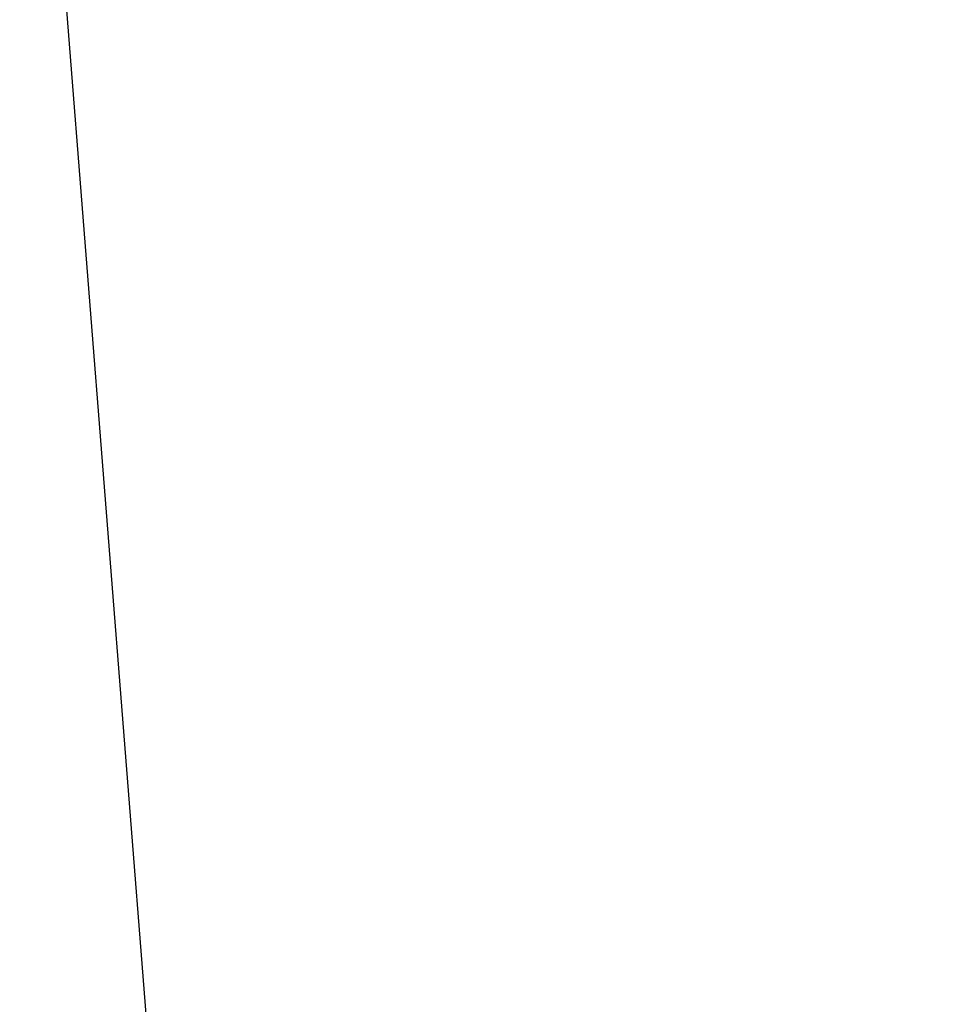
# Model space of a CAD drawing. Extents: x -0.024 to 0.062, y -0.22 to 0.023.
# Tile 120 of 256: x 0.01649 to 0.016849, y -0.016697 to -0.016317. Entities that reach past the tile are written whole.
import ezdxf

# ---------------------------------------------------------------- set-up
doc = ezdxf.new("R2010")
doc.units = 0
doc.layers.add('mesh', color=7, linetype='CONTINUOUS')

msp = doc.modelspace()

# ---------------------------------------------------------------- meshes
at = {"layer": 'mesh'}
mesh = msp.add_polyface(dxfattribs=at)
corners = [(0.01783046, -0.02591374, 0.09206246), (0.01882469, -0.02636118, 0.09184431), (0.01918245, -0.02689917, 0.091582), (0.01888119, -0.02108695, 0.07972029), (0.01812509, -0.02015014, 0.08007427), (0.01918419, -0.02158315, 0.07957707), (0.01949613, -0.02209395, 0.07942966), (0.01649039, -0.01608369, 0.00126176), (0.01917498, -0.05006341, 0.08028823), (0.01911689, -0.01264033, 0.00126176), (0.01813831, -0.02008682, 0.07989569), (0.01910635, -0.02070055, 0.07824115), (0.01958818, -0.02146398, 0.07810837), (0.01863472, -0.01995327, 0.07837111), (0.01926892, -0.02054048, 0.07773636), (0.01967982, -0.0212306, 0.07767111), (0.01826918, -0.01850979, 0.07742953), (0.01911041, -0.01945657, 0.07699527), (0.01908821, -0.01958985, 0.07711926), (0.01720216, -0.01774555, 0.07822703), (0.01884181, -0.01987179, 0.07783943), (0.0185788, -0.01996262, 0.0785135), (0.01688734, -0.01799195, 0.07906869), (0.01893109, -0.01983666, 0.07761022), (0.01905335, -0.01967704, 0.07724564), (0.01825147, -0.02001292, 0.07942498), (0.01935752, -0.01982006, 0.0769113), (0.01938214, -0.02011634, 0.07708542), (0.01937445, -0.02024425, 0.07720852), (0.01935275, -0.02035755, 0.07735786), (0.01943771, -0.01942658, 0.07674384), (0.01910087, -0.01918923, 0.07686451), (0.01930647, -0.01930564, 0.07676649), (0.01921245, -0.01920306, 0.07678175), (0.01941378, -0.01962484, 0.07678393), (0.01911172, -0.01933268, 0.07692233), (0.01947929, -0.01983295, 0.07680559), (0.01927598, -0.01943423, 0.07680863), (0.01950977, -0.01993498, 0.07682039), (0.01930849, -0.01956788, 0.07683387), (0.01923053, -0.01909029, 0.07676154), (0.01908499, -0.01904705, 0.07681827)]
mesh.append_faces([[corners[k] for k in face] for face in [(0, 1, 2, 2), (3, 1, 4, 4), (5, 1, 3, 3), (5, 2, 1, 1), (6, 2, 5, 5), (7, 8, 9, 9), (4, 10, 3, 3), (5, 11, 12, 12), (3, 11, 5, 5), (11, 13, 14, 14), (15, 11, 14, 14), (16, 17, 18, 18), (13, 19, 20, 20), (21, 22, 13, 13), (19, 23, 20, 20), (19, 24, 23, 23), (11, 21, 13, 13), (3, 10, 25, 25), (3, 21, 11, 11), (25, 21, 3, 3), (26, 18, 17, 17), (26, 27, 18, 18), (27, 24, 18, 18), (28, 24, 27, 27), (29, 24, 28, 28), (14, 24, 29, 29), (14, 23, 24, 24), (20, 23, 14, 14), (14, 13, 20, 20), (30, 31, 32, 32), (30, 33, 31, 31), (34, 32, 33, 33), (34, 31, 35, 35), (26, 35, 34, 34), (17, 35, 26, 26), (36, 37, 32, 32), (38, 39, 37, 37), (30, 32, 40, 40), (35, 39, 34, 34), (35, 37, 39, 39), (31, 37, 35, 35), (31, 32, 37, 37), (41, 33, 32, 32), (41, 31, 33, 33)]])

doc.saveas('drawing.dxf')
